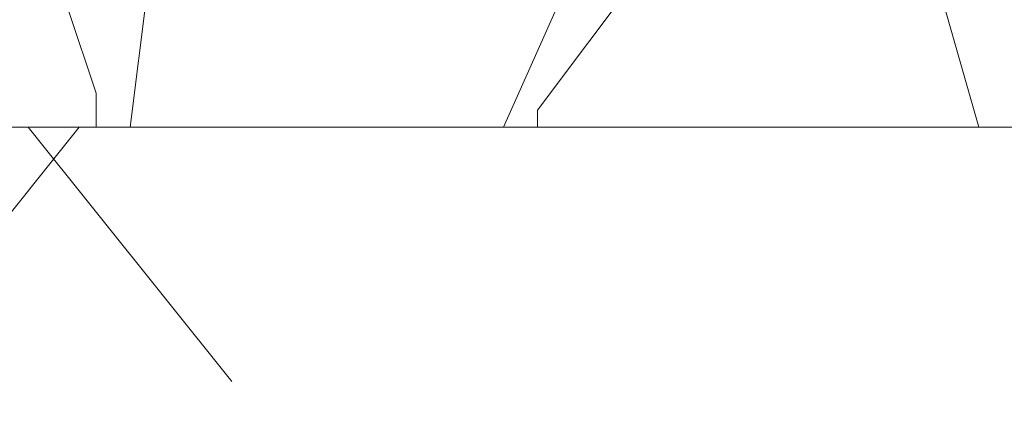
# Model space of a CAD drawing. Header units: metres. Extents: x 5.7 to 89.8, y 4 to 63.5.
# Tile 196 of 256: x 28.902 to 29.46, y 49.212 to 49.437. Entities that reach past the tile are written whole.
import ezdxf

# ---------------------------------------------------------------- set-up
doc = ezdxf.new("R2010")
doc.units = ezdxf.units.M
doc.header["$MEASUREMENT"] = 0
doc.layers.add('PDF17_hatch-borshi', color=7, linetype='Continuous')
doc.layers.add('PDF17_kaff', color=7, linetype='Continuous')

msp = doc.modelspace()

# ---------------------------------------------------------------- linework, layer by layer
at = {"layer": 'PDF17_hatch-borshi', "lineweight": 18}
for points in [[(28.94497, 49.37595), (28.94497, 49.39521), (28.89681, 49.53968), (28.78124, 49.58784), (28.66566, 49.52042), (28.62714, 49.37595)], [(28.96423, 49.37595), (28.97386, 49.453), (29.09907, 49.53968), (29.18575, 49.53968), (29.21464, 49.46263), (29.17612, 49.37595)], [(29.44579, 49.37595), (29.42653, 49.44337), (29.34948, 49.4819), (29.25316, 49.46263), (29.19538, 49.38558), (29.19538, 49.37595)], [(28.81976, 49.23148), (28.93534, 49.37595)], [(29.02202, 49.23148), (28.90644, 49.37595)]]:
    msp.add_lwpolyline(points, dxfattribs=at)
at = {"layer": 'PDF17_kaff', "lineweight": 20}
msp.add_lwpolyline([(30.44743, 49.21222), (29.73472, 49.21222), (29.73472, 49.37595), (25.41995, 49.37595)], dxfattribs=at)

doc.saveas('drawing.dxf')
